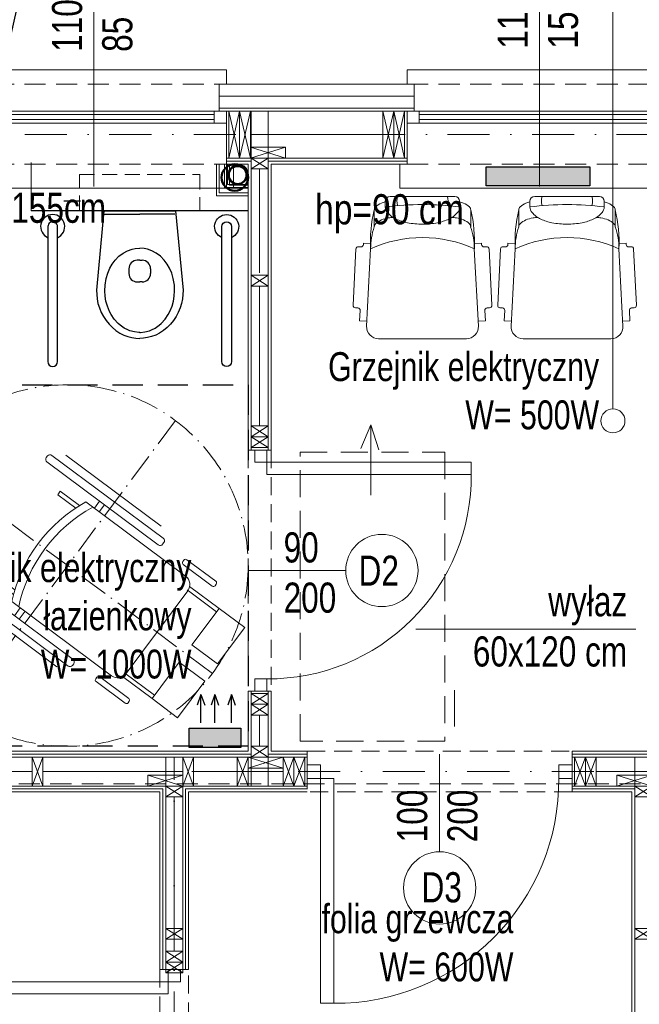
# Model space of a CAD drawing. Header units: inches. Extents: x 57112 to 98566, y -51777 to -16564.
# Tile 82 of 138: x 76090 to 76347, y -20567 to -20159. Entities that reach past the tile are written whole.
import ezdxf
from ezdxf import colors
from ezdxf.entities.mleader import LeaderData, LeaderLine
from ezdxf.lldxf.tags import DXFTag
from ezdxf.math import Vec2, Vec3

# ---------------------------------------------------------------- set-up
doc = ezdxf.new("R2010")
doc.units = ezdxf.units.IN
doc.header["$MEASUREMENT"] = 0
for name, pattern in [('ACAD_ISO10W100', [18.5, 12, -3, 0.5, -3]), ('DASHDOT', [1, 0.5, -0.25, 0, -0.25]), ('HIDDEN', [0.375, 0.25, -0.125])]:
    doc.linetypes.add(name, pattern=pattern)
doc.layers.get('0').update_dxf_attribs({"color": 251, "lineweight": 0})
for name, color, linetype, lineweight in [('# 01 WODA SREDNICE', 184, 'Continuous', 0), ('## 02 KS PION', 3, 'Continuous', 30), ('## 05 PODGRZEWACZ', 1, 'SOLID', 30), ('A10-łazienka', 250, 'Continuous', 0), ('A8-opisy pomieszczeń', 250, 'Continuous', 0), ('p-- ocieplenie-w.zew', 251, 'Continuous', 0), ('p--dach', 251, 'Continuous', 30), ('p--drzwi', 251, 'Continuous', 0), ('p--konst-słupy', 251, 'Continuous', 0), ('p--meble wyp.', 251, 'Continuous', 0), ('p--ocieplenie w.wew.', 251, 'Continuous', 0), ('p--okna', 251, 'Continuous', 0), ('p--opis drzwi', 252, 'Continuous', 0), ('p--opis okna', 251, 'Continuous', 0), ('p--opisy dodatkowe', 251, 'Continuous', 0), ('p--osie konstr', 250, 'DASHDOT', 15), ('p--podciąg', 251, 'Continuous', 0), ('p--płyta GK', 251, 'Continuous', 0), ('p--wyłaz', 251, 'Continuous', 0), ('p--łazienka NP', 250, 'Continuous', 25), ('p--ściana szkielet', 251, 'Continuous', 0)]:
    doc.layers.add(name, color=color, linetype=linetype, lineweight=lineweight)
doc.layers.add('## 01 WODA ARMATURA', color=6, linetype='Continuous')
doc.layers.add('## 04 grzejniki opis', color=92, linetype='Continuous')
doc.styles.add('1-100', font='arial.ttf', dxfattribs={"width": 0.75, "height": 18})
doc.styles.add('1-50', font='arial.ttf', dxfattribs={"width": 0.75, "height": 12.5})
doc.styles.get("Standard").update_dxf_attribs({"font": 'arial.ttf', "width": 0.75})
doc.styles.add('STYL-1', font='arial.ttf', dxfattribs={"width": 0.75})
doc.linetypes.add('BATTING', pattern='A,0.0001,-0.1,[134,ltypeshp.shx,S=0.1,R=0,X=-0.1,Y=0],-0.2,[134,ltypeshp.shx,S=0.1,R=180,X=0.1,Y=0],-0.1', length=0.4001)
tags = doc.linetypes.add('SOLID', pattern=[10, 10, 0]).pattern_tags.tags
tags[6:7] = [DXFTag(74, 4), DXFTag(75, 0), DXFTag(340, '0'), DXFTag(46, 0.0), DXFTag(50, 0.0), DXFTag(44, 0.0), DXFTag(45, 0.0)]
tags[4:5] = [DXFTag(74, 4), DXFTag(75, 0), DXFTag(340, '0'), DXFTag(46, 0.0), DXFTag(50, 0.0), DXFTag(44, 0.0), DXFTag(45, 0.0)]

# ---------------------------------------------------------------- blocks, each defined once
blk = doc.blocks.new('znak-niepeł.')
at = {"linetype": 'ACAD_ISO10W100'}
for p, q in [((-44.78, 60.17), (44.78, -60.17)), ((-60.11, -44.74), (60.22, 44.82))]:
    blk.add_line(p, q, dxfattribs=at)
for p, q in [((6.52, 45.77), (-39.7, 11.37)), ((0.79, 45.85), (-38.86, 16.34)), ((8.84, 44.81), (8.33, 45.5)), ((-37.65, 8.61), (8.58, 43.01)), ((-4.98, 24.9), (3.02, 30.85)), ((4.08, 29.42), (-3.37, 23.87)), ((3.02, 30.85), (4.08, 29.42)), ((-7.61, 26.43), (-49, -4.38)), ((-15.26, 25.27), (-13.09, 22.35)), ((-13.28, 26.74), (-11.11, 23.83)), ((-39.96, 9.56), (-39.45, 8.87)), ((-49.51, 2.46), (-61.55, -6.5)), ((-60.06, -8.5), (-48.02, 0.46)), ((-47.85, 1.66), (-48.31, 2.28)), ((-61.72, -7.7), (-61.26, -8.32)), ((43.94, -4.5), (-2.29, -38.9)), ((-0.23, -41.66), (45.99, -7.26)), ((29.35, -4.53), (21.9, -10.08)), ((22.42, -11.92), (30.42, -5.96)), ((30.42, -5.96), (29.35, -4.53)), ((46.26, -5.46), (45.74, -4.77)), ((-62.91, -17.73), (-50.66, -8.62)), ((-61.88, -19.11), (-49.64, -10)), ((-49.89, -10.39), (-24.28, -44.8)), ((-18.26, -45.68), (23.13, -14.88)), ((44.14, -12.41), (4.49, -41.92)), ((-73.54, -25.65), (-62.91, -17.73)), ((-62.91, -17.73), (-51.63, -32.88)), ((17.65, -18.95), (20.1, -22.24)), ((19.63, -17.48), (22.08, -20.77)), ((-62.26, -40.8), (-73.54, -25.65)), ((-51.63, -32.88), (-62.26, -40.8)), ((-46.32, -40.01), (-56.96, -47.93)), ((-35.05, -55.17), (-46.32, -40.01)), ((-2.55, -40.71), (-2.04, -41.4)), ((-36.07, -53.79), (-23.83, -44.68)), ((-56.96, -47.93), (-45.68, -63.08)), ((-35.05, -55.17), (-22.8, -46.05)), ((-25.39, -55.09), (-13.35, -46.13)), ((-11.86, -48.13), (-23.9, -57.09)), ((-12.15, -46.31), (-11.68, -46.93)), ((-45.68, -63.08), (-35.05, -55.17)), ((-25.1, -56.91), (-25.56, -56.29))]:
    blk.add_line(p, q)
blk.add_circle((0.05, 0.04), 75, dxfattribs=at)
for centre, radius, start, end in [((7.29, 44.73), 1.29, 36.657, 126.657), ((7.81, 44.04), 1.29, 306.657, 36.657), ((-37.44, -27.86), 61.95, 12.0996, 61.2145), ((-40.29, -29.99), 61.95, 12.0996, 61.2145), ((-38.93, 10.33), 1.29, 126.657, 216.657), ((-38.42, 9.64), 1.29, 216.657, 306.657), ((-49, 1.77), 0.86, 36.657, 126.657), ((-48.54, 1.15), 0.86, 306.657, 36.657), ((-61.03, -7.19), 0.86, 126.657, 216.657), ((-46.44, -7.83), 4.3, 126.657, 216.657), ((44.71, -5.54), 1.29, 36.657, 126.657), ((45.22, -6.23), 1.29, 306.657, 36.657), ((-60.57, -7.81), 0.86, 216.657, 306.657), ((-1.52, -39.94), 1.29, 126.657, 216.657), ((-20.83, -42.23), 4.3, 216.657, 306.657), ((-1, -40.63), 1.29, 216.657, 306.657), ((-12.84, -46.82), 0.86, 36.657, 126.657), ((-12.37, -47.44), 0.86, 306.657, 36.657), ((-24.87, -55.78), 0.86, 126.657, 216.657), ((-24.41, -56.4), 0.86, 216.657, 306.657)]:
    blk.add_arc(centre, radius, start, end)
blk = doc.blocks.new('sedes')
for p, q in [((0, 0.1491), (0.33, 0.18)), ((0.33, 0.18), (0.3664, 0.177)), ((0.3664, 0.177), (0.385, 0.1731)), ((0.385, 0.1731), (0.4036, 0.1674)), ((0.4036, 0.1674), (0.4218, 0.1599)), ((0, -0.1495), (0, 0.1495)), ((0.015, 0.1462), (0.015, 0)), ((0.2384, 0.1236), (0.2219, 0.1141)), ((0.2598, 0.1328), (0.2384, 0.1236)), ((0.2815, 0.1393), (0.2598, 0.1328)), ((0.3097, 0.144), (0.2815, 0.1393)), ((0.332, 0.145), (0.3097, 0.144)), ((0.3544, 0.1436), (0.332, 0.145)), ((0.3755, 0.14), (0.3544, 0.1436)), ((0.3961, 0.1343), (0.3755, 0.14)), ((0.4178, 0.1254), (0.3961, 0.1343)), ((0.4309, 0.1185), (0.4178, 0.1254)), ((0.4218, 0.1599), (0.4394, 0.1507)), ((0.4394, 0.1507), (0.456, 0.1397)), ((0.456, 0.1397), (0.4714, 0.1273)), ((0.4714, 0.1273), (0.4853, 0.1135)), ((0.189, 0.086), (0.1759, 0.0688)), ((0.205, 0.1016), (0.189, 0.086)), ((0.2219, 0.1141), (0.205, 0.1016)), ((0.4501, 0.1055), (0.4309, 0.1185)), ((0.4682, 0.089), (0.4501, 0.1055)), ((0.4756, 0.0805), (0.4682, 0.089)), ((0.4853, 0.1135), (0.4974, 0.0985)), ((0.4974, 0.0985), (0.5076, 0.0827)), ((0.5076, 0.0827), (0.5159, 0.0663)), ((0.1659, 0.0504), (0.1593, 0.0318)), ((0.1759, 0.0688), (0.1659, 0.0504)), ((0.2408, 0.045), (0.2604, 0.045)), ((0.4871, 0.0639), (0.4756, 0.0805)), ((0.4944, 0.0496), (0.4871, 0.0639)), ((0.4981, 0.0404), (0.4944, 0.0496)), ((0.5159, 0.0663), (0.5223, 0.0495)), ((0.5223, 0.0495), (0.5266, 0.0328)), ((0.1564, 0.0184), (0.155, 0)), ((0.1593, 0.0318), (0.1564, 0.0184)), ((0.2058, 0), (0.2058, 0.01)), ((0.2954, 0.01), (0.2954, 0)), ((0.503, 0.0217), (0.4981, 0.0404)), ((0.5049, 0.0034), (0.503, 0.0217)), ((0.505, 0), (0.5049, 0.0034)), ((0.5266, 0.0328), (0.5292, 0.0162)), ((0.5292, 0.0162), (0.53, 0)), ((0.015, -0.1462), (0.015, 0)), ((0.1564, -0.0184), (0.155, 0)), ((0.1593, -0.0318), (0.1564, -0.0184)), ((0.1659, -0.0504), (0.1593, -0.0318)), ((0.2058, 0), (0.2058, -0.01)), ((0.2954, -0.01), (0.2954, 0)), ((0.4981, -0.0404), (0.4944, -0.0496)), ((0.503, -0.0217), (0.4981, -0.0404)), ((0.5049, -0.0034), (0.503, -0.0217)), ((0.505, 0), (0.5049, -0.0034)), ((0.5223, -0.0495), (0.5266, -0.0328)), ((0.5266, -0.0328), (0.5292, -0.0162)), ((0.5292, -0.0162), (0.53, 0)), ((0.1759, -0.0688), (0.1659, -0.0504)), ((0.189, -0.086), (0.1759, -0.0688)), ((0.2408, -0.045), (0.2604, -0.045)), ((0.4756, -0.0805), (0.4682, -0.089)), ((0.4871, -0.0639), (0.4756, -0.0805)), ((0.4944, -0.0496), (0.4871, -0.0639)), ((0.5076, -0.0827), (0.5159, -0.0663)), ((0.5159, -0.0663), (0.5223, -0.0495)), ((0.205, -0.1016), (0.189, -0.086)), ((0.2219, -0.1141), (0.205, -0.1016)), ((0.2384, -0.1236), (0.2219, -0.1141)), ((0.4309, -0.1185), (0.4178, -0.1254)), ((0.4501, -0.1055), (0.4309, -0.1185)), ((0.4682, -0.089), (0.4501, -0.1055)), ((0.4714, -0.1273), (0.4853, -0.1135)), ((0.4853, -0.1135), (0.4974, -0.0985)), ((0.4974, -0.0985), (0.5076, -0.0827)), ((0, -0.1491), (0.33, -0.18)), ((0.2598, -0.1328), (0.2384, -0.1236)), ((0.2815, -0.1393), (0.2598, -0.1328)), ((0.3097, -0.144), (0.2815, -0.1393)), ((0.332, -0.145), (0.3097, -0.144)), ((0.3544, -0.1436), (0.332, -0.145)), ((0.3755, -0.14), (0.3544, -0.1436)), ((0.3961, -0.1343), (0.3755, -0.14)), ((0.4178, -0.1254), (0.3961, -0.1343)), ((0.4036, -0.1674), (0.4218, -0.1599)), ((0.4218, -0.1599), (0.4394, -0.1507)), ((0.4394, -0.1507), (0.456, -0.1397)), ((0.456, -0.1397), (0.4714, -0.1273)), ((0.33, -0.18), (0.3664, -0.177)), ((0.3664, -0.177), (0.385, -0.1731)), ((0.385, -0.1731), (0.4036, -0.1674))]:
    blk.add_line(p, q)
for centre, start, end in [((0.2408, 0.01), 90, 180), ((0.2604, 0.01), 0, 90), ((0.2408, -0.01), 180, 270), ((0.2604, -0.01), 270, 0)]:
    blk.add_arc(centre, 0.035, start, end)
blk = doc.blocks.new('drzwi-90-100')
for p, q in [((10.1, 87.38), (5.05, 87.38)), ((5.05, 87.38), (5.05, 2.53)), ((10.1, 2.53), (10.1, 87.38)), ((5.05, 2.53), (0, 2.53)), ((0, 2.53), (0, -2.53)), ((5.05, -2.53), (5.05, 2.53)), ((5.05, 2.53), (10.1, 2.53)), ((100, 2.53), (94.95, 2.53)), ((94.95, 2.53), (94.95, -2.53)), ((100, -2.53), (100, 2.53)), ((0, -2.53), (5.05, -2.53)), ((94.95, -2.53), (100, -2.53))]:
    blk.add_line(p, q)
blk.add_arc((10.8, 3.23), 84.15, 359.5233, 90.4767)
blk = doc.blocks.new('strzałka')
for q in [(-19.45, 4.13), (0, 0), (-18.87, -3.25)]:
    blk.add_line((-29.28, 0), q)
blk = doc.blocks.new('okno-110-33.15')
at = {"linetype": 'Continuous', "ltscale": 35}
for p, q in [((0, 39.15), (110, 39.15)), ((-3, -10), (113, -10))]:
    blk.add_line(p, q, dxfattribs=at)
for p, q in [((0, 39.15), (0, 33.15)), ((110, 33.15), (110, 39.15)), ((3, 33.15), (3, 21.95)), ((107, 21.95), (107, 33.15)), ((5, 21.95), (0, 21.95)), ((0, 21.95), (0, 16.95)), ((0, 21.95), (0, 0)), ((105, 21.95), (5, 21.95)), ((5, 16.95), (5, 21.95)), ((5, 20.61), (105, 20.61)), ((110, 21.95), (105, 21.95)), ((105, 21.95), (105, 16.95)), ((110, 0), (110, 21.95)), ((110, 16.95), (110, 21.95)), ((0, 16.95), (5, 16.95)), ((5, 18.45), (105, 18.45)), ((5, 16.95), (105, 16.95)), ((105, 16.95), (110, 16.95)), ((-3, 0), (-3, -10)), ((0, 0), (-3, 0)), ((110, 0), (113, 0)), ((113, 0), (113, -10))]:
    blk.add_line(p, q)
at = {"linetype": 'HIDDEN', "ltscale": 35}
for p, q in [((0, 33.15), (110, 33.15)), ((0, 0), (110, 0))]:
    blk.add_line(p, q, dxfattribs=at)
blk = doc.blocks.new('sof11_r')
for p, q in [((20.87, 36.93), (20.93, 35.93)), ((45.17, 39.11), (21.82, 37.98)), ((46.23, 38.16), (46.28, 37.16)), ((19.98, 34.88), (19.38, 34.85)), ((19.38, 34.85), (19.53, 31.85)), ((53.8, 33.56), (21.8, 31.85)), ((51.6, 36.44), (47.33, 36.22)), ((51.6, 36.44), (51.76, 33.45)), ((12.61, 30.34), (5.61, 30.34)), ((2, 25.76), (4.37, 25.76)), ((59.07, -7.89), (59.07, 28.56)), ((0, 23.76), (0, -3.09)), ((2, -5.09), (4.37, -5.09)), ((12.61, -9.66), (5.61, -9.66)), ((19.38, -14.18), (19.53, -11.18)), ((53.8, -12.88), (21.8, -11.18)), ((19.98, -14.21), (19.38, -14.18)), ((20.87, -16.26), (20.93, -15.26)), ((51.6, -15.77), (47.33, -15.54)), ((51.6, -15.77), (51.76, -12.78)), ((45.17, -18.43), (21.82, -17.31)), ((46.23, -17.49), (46.28, -16.49))]:
    blk.add_line(p, q)
for points in [[(2.23, 25.76, -0.030204), (2.78, 27.41, -0.097163), (4.32, 29.79, -0.203453), (5.61, 30.34, -0.203453)], [(8.71, 22.55, -0.01879), (8.95, 24.41, -0.054131), (9.78, 27.41, -0.097163), (11.32, 29.79, -0.203453), (12.61, 30.34, -0.203453)], [(4.37, -5.09, 0.184283), (6.75, -4.18, 0.102242), (9.43, -0.57, 0.061197), (10.93, 4.08, 0.047488), (11.52, 10.34, 0.047488), (10.93, 16.59, 0.061197), (9.43, 21.24, 0.102242), (6.75, 24.85, 0.184283), (4.37, 25.76, 0.184283)], [(8.71, -1.88, 0.01879), (8.95, -3.74, 0.054131), (9.78, -6.74, 0.097163), (11.32, -9.12, 0.203453), (12.61, -9.66, 0.203453)], [(2.23, -5.09, 0.030204), (2.78, -6.74, 0.097163), (4.32, -9.12, 0.203453), (5.61, -9.66, 0.203453)]]:
    blk.add_lwpolyline(points, format="xyb")
for centre, radius, start, end in [((21.87, 36.99), 1, 93.0448, 183.0448), ((45.23, 38.11), 1, 3.0448, 93.0448), ((47.28, 37.21), 1, 183.0448, 273.0448), ((19.93, 35.88), 1, 273.0448, 3.0448), ((54.07, 28.56), 5, 0, 93.0448), ((18.77, -22.91), 54.85, 86.8308, 103.8805), ((21.41, 5.61), 26.24, 89.1562, 109.5996), ((68.33, 10.34), 51.27, 155.1826, 204.8174), ((2, 23.76), 2, 90, 180), ((122.88, 10.34), 119.5, 172.5855, 187.4145), ((1.91, 14.05), 6.89, 73.9141, 106.0859), ((1.91, 6.62), 6.89, 253.9141, 286.0859), ((2, -3.09), 2, 180, 270), ((54.07, -7.89), 5, 266.9552, 0), ((18.77, 43.58), 54.85, 256.1195, 273.1692), ((21.41, 15.06), 26.24, 250.4004, 270.8438), ((19.93, -15.21), 1, 356.9552, 86.9552), ((21.87, -16.31), 1, 176.9552, 266.9552), ((47.28, -16.54), 1, 86.9552, 176.9552), ((45.23, -17.44), 1, 266.9552, 356.9552)]:
    blk.add_arc(centre, radius, start, end)
blk = doc.blocks.new('ukł.słupów-1K')
for p, q in [((230.6, 538.6), (226.1, 558.1)), ((226.1, 538.6), (230.6, 558.1)), ((235.1, 538.6), (230.6, 558.1)), ((230.6, 538.6), (235.1, 558.1)), ((294.6, 538.6), (290.1, 558.1)), ((290.1, 538.6), (294.6, 558.1)), ((299.1, 538.6), (294.6, 558.1)), ((294.6, 538.6), (299.1, 558.1)), ((235.1, 538.6), (249.6, 543.1)), ((235.1, 543.1), (249.6, 538.6)), ((235.4, 534.1), (242.4, 538.6)), ((235.4, 538.6), (242.4, 534.1)), ((235.4, 485.5), (242.4, 490)), ((235.4, 490), (242.4, 485.5)), ((235.4, 423), (242.4, 427.5)), ((235.4, 427.5), (242.4, 423)), ((235.4, 418.5), (242.4, 423)), ((235.4, 423), (242.4, 418.5)), ((235.4, 312), (242.4, 316.5)), ((235.4, 316.5), (242.4, 312)), ((235.4, 307.5), (242.4, 312)), ((235.4, 312), (242.4, 307.5)), ((235.4, 290.05), (242.4, 294.55)), ((235.4, 294.55), (242.4, 290.05)), ((144.5, 290.05), (149, 278.05)), ((149, 290.05), (144.5, 278.05)), ((207, 290.05), (211.5, 278.05)), ((211.5, 290.05), (207, 278.05)), ((229.65, 290.05), (234.15, 278.05)), ((234.15, 290.05), (229.65, 278.05)), ((234.15, 285.55), (248.65, 290.05)), ((234.15, 290.05), (248.65, 285.55)), ((248.65, 290.05), (253.15, 278.05)), ((253.15, 290.05), (248.65, 278.05)), ((253.15, 290.05), (257.65, 278.05)), ((257.65, 290.05), (253.15, 278.05)), ((369.65, 290.05), (374.15, 278.05)), ((374.15, 290.05), (369.65, 278.05)), ((374.15, 290.05), (378.65, 278.05)), ((378.65, 290.05), (374.15, 278.05)), ((192.5, 278.05), (207, 282.55)), ((192.5, 282.55), (207, 278.05)), ((387.2, 278.05), (401.7, 282.55)), ((387.2, 282.55), (401.7, 278.05)), ((200, 273.55), (207, 278.05)), ((200, 278.05), (207, 273.55)), ((394.7, 273.55), (401.7, 278.05)), ((394.7, 278.05), (401.7, 273.55)), ((200, 214.5), (207, 219)), ((200, 219), (207, 214.5)), ((394.7, 214.5), (401.7, 219)), ((394.7, 219), (401.7, 214.5)), ((200, 205), (207, 209.5)), ((200, 209.5), (207, 205)), ((200, 200.5), (207, 205)), ((200, 205), (207, 200.5))]:
    blk.add_line(p, q)
at = {"ltscale": 35}
for p, q in [((242.4, 418.5), (235.4, 418.5)), ((242.4, 316.5), (235.4, 316.5)), ((257.65, 278.05), (257.65, 290.05)), ((369.65, 278.05), (369.65, 290.05)), ((207, 278.01), (200, 278.01)), ((207, 200.5), (200, 200.5))]:
    blk.add_line(p, q, dxfattribs=at)
for points in [[(226.1, 538.6), (226.1, 558.1)], [(299.1, 538.6), (299.1, 558.1), (299.17, 558.1)]]:
    blk.add_lwpolyline(points, dxfattribs=at)
for points in [[(226.1, 538.6), (226.1, 558.1), (230.6, 558.1), (230.6, 538.6)], [(230.6, 538.6), (230.6, 558.1), (235.1, 558.1), (235.1, 538.6)], [(290.1, 538.6), (290.1, 558.1), (294.6, 558.1), (294.6, 538.6)], [(294.6, 538.6), (294.6, 558.1), (299.1, 558.1), (299.1, 538.6)], [(235.1, 543.1), (249.6, 543.1), (249.6, 538.6), (235.1, 538.6)], [(235.4, 538.6), (242.4, 538.6), (242.4, 534.1), (235.4, 534.1)], [(235.4, 490), (242.4, 490), (242.4, 485.5), (235.4, 485.5)], [(235.4, 427.5), (242.4, 427.5), (242.4, 423), (235.4, 423)], [(235.4, 423), (242.4, 423), (242.4, 418.5), (235.4, 418.5)], [(235.4, 316.5), (242.4, 316.5), (242.4, 312), (235.4, 312)], [(235.4, 312), (242.4, 312), (242.4, 307.5), (235.4, 307.5)], [(235.4, 294.55), (242.4, 294.55), (242.4, 290.05), (235.4, 290.05)], [(149, 290.05), (149, 278.05), (144.5, 278.05), (144.5, 290.05)], [(211.5, 290.05), (211.5, 278.05), (207, 278.05), (207, 290.05)], [(234.15, 290.05), (234.15, 278.05), (229.65, 278.05), (229.65, 290.05)], [(234.15, 290.05), (248.65, 290.05), (248.65, 285.55), (234.15, 285.55)], [(253.15, 290.05), (253.15, 278.05), (248.65, 278.05), (248.65, 290.05)], [(257.65, 290.05), (257.65, 278.05), (253.15, 278.05), (253.15, 290.05)], [(374.15, 290.05), (374.15, 278.05), (369.65, 278.05), (369.65, 290.05)], [(378.65, 290.05), (378.65, 278.05), (374.15, 278.05), (374.15, 290.05)], [(192.5, 282.55), (207, 282.55), (207, 278.05), (192.5, 278.05)], [(387.2, 282.55), (401.7, 282.55), (401.7, 278.05), (387.2, 278.05)], [(200, 278.05), (207, 278.05), (207, 273.55), (200, 273.55)], [(394.7, 278.05), (401.7, 278.05), (401.7, 273.55), (394.7, 273.55)], [(200, 219), (207, 219), (207, 214.5), (200, 214.5)], [(394.7, 219), (401.7, 219), (401.7, 214.5), (394.7, 214.5)], [(200, 209.5), (207, 209.5), (207, 205), (200, 205)], [(200, 205), (207, 205), (207, 200.5), (200, 200.5)]]:
    blk.add_lwpolyline(points, close=True)
blk = doc.blocks.new('uchwyt stojący')
at = {"linetype": 'Continuous', "ltscale": 12}
for points in [[(58, 2), (2, 2)], [(2, -2), (58, -2)]]:
    blk.add_lwpolyline(points, dxfattribs=at)
for centre, radius, start, end in [((58, 0), 5, 203.5782, 156.4218), ((2, 0), 2, 90, 270), ((58, 0), 2, 270, 90)]:
    blk.add_arc(centre, radius, start, end, dxfattribs=at)

msp = doc.modelspace()

# ---------------------------------------------------------------- linework, layer by layer
at = {"layer": '# 01 WODA SREDNICE', "linetype": 'Continuous'}
for p, q in [((76171.258, -20231.783, 151.8), (76184.458, -20231.783, 151.8)), ((76270.111, -20451.894, 159.745), (76270.111, -20436.894, 159.745))]:
    msp.add_line(p, q, dxfattribs=at)
at = {"layer": '# 01 WODA SREDNICE', "linetype": 'Continuous', "elevation": 151.8}
for points in [[(76171.258, -20218.583), (76171.258, -20231.783)], [(76174.708, -20218.583), (76174.708, -20228.333), (76184.458, -20228.333)]]:
    msp.add_lwpolyline(points, dxfattribs=at)
for points in [[(76172.458, -20230.583), (76184.458, -20230.583), (76184.458, -20218.583), (76172.458, -20218.583)], [(76175.958, -20227.083), (76184.458, -20227.083), (76184.458, -20218.583), (76175.958, -20218.583)]]:
    msp.add_lwpolyline(points, close=True, dxfattribs=at)
at = {"layer": '## 01 WODA ARMATURA', "linetype": 'Continuous'}
msp.add_line((76107.893, -20233.861, 151.8), (76114.874, -20233.849, 151.8), dxfattribs=at)
at = {"layer": '## 02 KS PION', "color": 3, "lineweight": 50}
for centre, radius in [((76178.919, -20224.154, 151.8), 5.5), ((76180.084, -20223.147, 151.8), 3.75)]:
    msp.add_circle(centre, radius, dxfattribs=at)
at = {"layer": '## 04 grzejniki opis', "color": 116, "linetype": 'Continuous', "true_color": 0x136734}
for p, q in [((76164.864, -20438.658), (76163.303, -20443.066)), ((76164.864, -20450.412), (76164.864, -20438.658)), ((76164.864, -20438.658), (76166.425, -20443.066)), ((76170.649, -20438.658), (76169.088, -20443.066)), ((76170.649, -20450.412), (76170.649, -20438.658)), ((76170.649, -20438.658), (76172.21, -20443.066)), ((76177.536, -20438.658), (76175.975, -20443.066)), ((76177.536, -20450.412), (76177.536, -20438.658)), ((76177.536, -20438.658), (76179.097, -20443.066))]:
    msp.add_line(p, q, dxfattribs=at)
at = {"layer": '## 04 grzejniki opis', "elevation": 151.8}
for points in [[(76326.328, -20219.672), (76326.328, -20227.672), (76283.203, -20227.672), (76283.203, -20219.672)], [(76181.477, -20452.623), (76181.477, -20460.623), (76159.914, -20460.623), (76159.914, -20452.623)]]:
    msp.add_lwpolyline(points, close=True, dxfattribs=at)
at = {"layer": '## 04 grzejniki opis', "color": 116, "linetype": 'Continuous', "true_color": 0x136734, "extrusion": (0, 0, -1)}
for points in [[(-76283.203, -20219.672, -151.8), (-76326.328, -20227.672, -151.8), (-76326.328, -20219.672, -151.8)], [(-76326.328, -20227.672, -151.8), (-76283.203, -20219.672, -151.8), (-76283.301, -20227.672, -151.8)], [(-76159.914, -20452.623, -151.8), (-76181.477, -20460.623, -151.8), (-76181.477, -20452.623, -151.8)], [(-76181.477, -20460.623, -151.8), (-76159.914, -20452.623, -151.8), (-76159.914, -20460.623, -151.8)]]:
    msp.add_solid(points, dxfattribs=at)
at = {"linetype": 'HIDDEN', "lineweight": 25, "ltscale": 50, "elevation": 151.8}
msp.add_lwpolyline([(76184.458, -20460.173), (76034.458, -20460.173), (76034.458, -20310.173), (76184.458, -20310.173)], close=True, dxfattribs=at)
at = {"linetype": 'Continuous', "lineweight": 5}
msp.add_circle((76180.415, -20222.675, 151.8), 4, dxfattribs=at)
at = {"layer": 'A10-łazienka'}
msp.add_line((76094.448, -20237.933, 151.8), (76094.458, -20217.933, 151.8), dxfattribs=at)
at = {"layer": 'A10-łazienka', "linetype": 'HIDDEN', "ltscale": 25, "elevation": 151.8}
msp.add_lwpolyline([(76164.448, -20237.933), (76114.448, -20237.933), (76114.458, -20222.933), (76164.458, -20222.933)], close=True, dxfattribs=at)
at = {"layer": 'A8-opisy pomieszczeń'}
msp.add_line((76335.88, -20089.872, 151.8), (76335.88, -20320.139, 151.8), dxfattribs=at)
msp.add_circle((76335.88, -20325.139, 151.8), 5, dxfattribs=at)
at = {"layer": 'p-- ocieplenie-w.zew', "linetype": 'BATTING', "ltscale": 3}
msp.add_line((76253.408, -20190.433, 151.8), (76172.408, -20190.433, 151.8), dxfattribs=at)
at = {"layer": 'p--dach', "linetype": 'HIDDEN', "lineweight": 20, "ltscale": 35}
msp.add_line((76990.468, -20475.683, 151.8), (75870.248, -20475.683, 151.8), dxfattribs=at)
at = {"layer": 'p--ocieplenie w.wew.', "linetype": 'BATTING', "ltscale": 3}
for p, q in [((76185.708, -20206.383, 151.8), (76240.408, -20206.383, 151.8)), ((76189.208, -20220.633, 151.8), (76189.208, -20263.727, 151.8)), ((76189.208, -20269.233, 151.8), (76189.208, -20327.233, 151.8)), ((76189.208, -20460.183, 151.8), (76189.208, -20447.233, 151.8)), ((76036.808, -20470.683, 151.8), (76094.808, -20470.683, 151.8)), ((76099.308, -20470.683, 151.8), (76157.308, -20470.683, 151.8)), ((76161.808, -20470.683, 151.8), (76179.958, -20470.683, 151.8)), ((76198.958, -20470.683, 151.8), (76184.458, -20470.683, 151.8)), ((76328.958, -20470.683, 151.8), (76352.008, -20470.683, 151.8)), ((76153.808, -20481.183, 151.8), (76153.808, -20535.733, 151.8)), ((76153.808, -20540.233, 151.8), (76153.808, -20545.233, 151.8))]:
    msp.add_line(p, q, dxfattribs=at)
at = {"layer": 'p--opis drzwi', "lineweight": 0}
for p, q in [((76184.458, -20387.233, 151.8), (76224.976, -20387.233, 151.8)), ((76263.958, -20463.433, 151.8), (76263.958, -20503.951, 151.8))]:
    msp.add_line(p, q, dxfattribs=at)
for centre in [(76239.976, -20387.233, 151.8), (76263.958, -20518.951, 151.8)]:
    msp.add_circle(centre, 15, dxfattribs=at)
at = {"layer": 'p--opis okna'}
for p, q in [((76120.408, -20147.471, 151.8), (76120.408, -20227.933, 151.8)), ((76120.408, -20147.471, 151.8), (76120.408, -20217.933, 151.8)), ((76305.408, -20146.221, 151.8), (76305.408, -20227.933, 151.8)), ((76305.408, -20147.471, 151.8), (76305.408, -20217.933, 151.8))]:
    msp.add_line(p, q, dxfattribs=at)
at = {"layer": 'p--opisy dodatkowe'}
msp.add_line((76345.411, -20411.634, 151.8), (76254.01, -20411.634, 151.8), dxfattribs=at)
at = {"layer": 'p--osie konstr', "linetype": 'DASHDOT', "ltscale": 35}
for p, q in [((76951.608, -20206.383, 151.8), (75895.108, -20206.383, 151.8)), ((76153.808, -20684.733, 151.8), (76153.808, -20464.683, 151.8)), ((76994.906, -20470.683, 151.8), (75910.714, -20470.683, 151.8))]:
    msp.add_line(p, q, dxfattribs=at)
at = {"layer": 'p--podciąg', "linetype": 'HIDDEN', "ltscale": 30}
for p, q in [((76184.458, -20337.233, 151.8), (76184.458, -20437.233, 151.8)), ((76193.958, -20337.233, 151.8), (76193.958, -20437.233, 151.8)), ((76208.958, -20462.233, 151.8), (76318.958, -20462.233, 151.8)), ((76318.958, -20479.133, 151.8), (76208.958, -20479.133, 151.8)), ((76147.858, -20552.783, 151.8), (76147.858, -20652.783, 151.8)), ((76159.758, -20652.783, 151.8), (76159.758, -20552.783, 151.8))]:
    msp.add_line(p, q, dxfattribs=at)
at = {"layer": 'p--płyta GK', "ltscale": 35}
for p, q in [((76185.708, -20217.333, 151.8), (76175.408, -20217.333, 151.8)), ((76184.458, -20218.583, 151.8), (76175.408, -20218.583, 151.8)), ((76184.458, -20337.233, 151.8), (76184.458, -20218.583, 151.8)), ((76250.408, -20217.333, 151.8), (76192.708, -20217.333, 151.8)), ((76193.958, -20337.233, 151.8), (76193.958, -20218.583, 151.8)), ((76250.408, -20218.583, 151.8), (76193.958, -20218.583, 151.8)), ((76184.458, -20462.233, 151.8), (76184.458, -20437.233, 151.8)), ((76193.958, -20462.233, 151.8), (76193.958, -20437.233, 151.8)), ((76185.708, -20463.483, 151.8), (75971.008, -20463.483, 151.8)), ((76184.458, -20462.233, 151.8), (75972.258, -20462.233, 151.8)), ((76208.958, -20463.483, 151.8), (76192.708, -20463.483, 151.8)), ((76208.958, -20462.233, 151.8), (76193.958, -20462.233, 151.8)), ((76318.958, -20462.233, 151.8), (76442.458, -20462.233, 151.8)), ((76318.958, -20463.483, 151.8), (76443.708, -20463.483, 151.8)), ((76149.108, -20477.883, 151.8), (75971.008, -20477.883, 151.8)), ((76147.858, -20479.133, 151.8), (75972.258, -20479.133, 151.8)), ((76147.858, -20552.783, 151.8), (76147.858, -20479.133, 151.8)), ((76149.108, -20552.783, 151.8), (76149.108, -20477.883, 151.8)), ((76208.958, -20477.883, 151.8), (76158.508, -20477.883, 151.8)), ((76158.508, -20552.783, 151.8), (76158.508, -20477.883, 151.8)), ((76208.958, -20479.133, 151.8), (76159.758, -20479.133, 151.8)), ((76159.758, -20552.783, 151.8), (76159.758, -20479.133, 151.8)), ((76318.958, -20477.883, 151.8), (76345.008, -20477.883, 151.8)), ((76318.958, -20479.133, 151.8), (76343.758, -20479.133, 151.8)), ((76343.758, -20662.783, 151.8), (76343.758, -20479.133, 151.8))]:
    msp.add_line(p, q, dxfattribs=at)
at = {"layer": 'p--płyta GK', "ltscale": 35, "elevation": 151.8}
for points in [[(76175.408, -20218.583), (76184.458, -20218.583), (76184.458, -20228.583), (76175.408, -20228.583)], [(76176.658, -20218.583), (76184.458, -20218.583), (76184.458, -20227.333), (76176.658, -20227.333)]]:
    msp.add_lwpolyline(points, close=True, dxfattribs=at)
at = {"layer": 'p--wyłaz', "linetype": 'HIDDEN', "lineweight": 0, "ltscale": 45, "elevation": 151.8}
msp.add_lwpolyline([(76266.051, -20458.101), (76206.051, -20458.101), (76206.051, -20338.101), (76266.051, -20338.101)], close=True, dxfattribs=at)
at = {"layer": 'p--łazienka NP'}
msp.add_line((76184.458, -20237.933, 151.8), (76094.448, -20237.933, 151.8), dxfattribs=at)
at = {"layer": 'p--ściana szkielet', "ltscale": 35}
for p, q in [((76253.408, -20185.433, 151.8), (76172.408, -20185.433, 151.8)), ((76253.408, -20195.433, 151.8), (76172.408, -20195.433, 151.8)), ((76253.408, -20196.633, 151.8), (76172.408, -20196.633, 151.8)), ((76185.708, -20337.233, 151.8), (76185.708, -20196.633, 151.8)), ((76192.708, -20337.233, 151.8), (76192.708, -20196.633, 151.8)), ((76250.408, -20216.133, 151.8), (76175.408, -20216.133, 151.8)), ((76193.958, -20337.233, 151.8), (76184.458, -20337.233, 151.8)), ((76193.958, -20437.233, 151.8), (76184.458, -20437.233, 151.8)), ((76185.708, -20476.683, 151.8), (76185.708, -20437.233, 151.8)), ((76192.708, -20476.683, 151.8), (76192.708, -20437.233, 151.8)), ((76208.958, -20477.933, 151.8), (76208.958, -20462.233, 151.8)), ((76318.958, -20479.133, 151.8), (76318.958, -20462.233, 151.8)), ((76208.958, -20464.683, 151.8), (75950.308, -20464.683, 151.8)), ((76150.308, -20552.783, 151.8), (76150.308, -20464.683, 151.8)), ((76157.308, -20552.783, 151.8), (76157.308, -20464.683, 151.8)), ((76477.958, -20464.683, 151.8), (76318.958, -20464.683, 151.8)), ((76345.008, -20684.733, 151.8), (76345.008, -20464.683, 151.8)), ((76208.958, -20476.683, 151.8), (75950.308, -20476.683, 151.8)), ((76477.958, -20476.683, 151.8), (76318.958, -20476.683, 151.8)), ((76159.758, -20552.783, 151.8), (76147.858, -20552.783, 151.8))]:
    msp.add_line(p, q, dxfattribs=at)
at = {"layer": 'p--ściana szkielet', "elevation": 151.8}
for points in [[(76172.408, -20185.433), (76172.408, -20196.633), (76175.408, -20196.633), (76175.408, -20218.583)], [(76253.408, -20185.433), (76253.408, -20196.633), (76250.408, -20196.633), (76250.408, -20218.583)]]:
    msp.add_lwpolyline(points, dxfattribs=at)
at = {"layer": 'p--ściana szkielet', "ltscale": 35, "elevation": 151.8}
for points in [[(76175.408, -20218.583), (76175.408, -20196.633), (76172.408, -20196.633), (76172.408, -20185.433)], [(76250.408, -20218.583), (76250.408, -20196.633), (76253.408, -20196.633), (76253.408, -20185.433)]]:
    msp.add_lwpolyline(points, dxfattribs=at)

# ---------------------------------------------------------------- block references
at = {"linetype": 'Continuous', "lineweight": 5, "xscale": -1, "rotation": 89.99999999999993}
msp.add_blockref('strzałka', (76235.423, -20356.037, 151.8), dxfattribs=at)
at = {"layer": 'A10-łazienka', "xscale": -1}
msp.add_blockref('znak-niepeł.', (76109.512, -20385.213, 151.8), dxfattribs=at)
at = {"layer": 'p--drzwi', "rotation": 270.0000000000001}
msp.add_blockref('drzwi-90-100', (76189.708, -20337.233, 151.8), dxfattribs=at)
at = {"layer": 'p--drzwi', "xscale": -1.1, "yscale": 1.1, "rotation": 180}
msp.add_blockref('drzwi-90-100', (76208.958, -20470.683, 151.8), dxfattribs=at)
at = {"layer": 'p--drzwi', "xscale": -1}
for rotation in [89.99999999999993, 89.99999999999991]:
    msp.add_blockref('drzwi-90-100', (76153.808, -20552.783, 151.8), dxfattribs=dict(at, rotation=rotation))
at = {"layer": 'p--konst-słupy'}
msp.add_blockref('ukł.słupów-1K', (75950.308, -20754.733, 151.8), dxfattribs=at)
at = {"layer": 'p--meble wyp.', "linetype": 'Continuous', "lineweight": 5, "rotation": 270.0000000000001}
for p in [(76246.494, -20232.002, 151.8), (76306.494, -20232.002, 151.8)]:
    msp.add_blockref('sof11_r', p, dxfattribs=at)
at = {"layer": 'p--okna', "linetype": 'Continuous'}
for p in [(76065.408, -20218.583, 151.8), (76250.408, -20218.583, 151.8)]:
    msp.add_blockref('okno-110-33.15', p, dxfattribs=at)
at = {"layer": 'p--łazienka NP', "xscale": 100, "yscale": 100, "zscale": 100, "rotation": 270.0000000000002}
msp.add_blockref('sedes', (76139.448, -20237.933, 151.8), dxfattribs=at)
at = {"layer": 'p--łazienka NP', "rotation": 89.99999999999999}
msp.add_blockref('uchwyt stojący', (76103.336, -20302.547, 151.8), dxfattribs=at)
at = {"layer": 'p--łazienka NP', "xscale": -1, "rotation": 270}
msp.add_blockref('uchwyt stojący', (76175.56, -20302.547, 151.8), dxfattribs=at)

# ---------------------------------------------------------------- texts
at = {"layer": '## 04 grzejniki opis', "color": 1, "char_height": 12, "attachment_point": 3}
for s, insert in [('Grzejnik elektryczny\\PW= 500W', (76330.143, -20296.642, 151.8)), ('Grzejnik elektryczny\\Płazienkowy\\PW= 1000W', (76160.934, -20380.038, 151.8)), ('folia grzewcza\\PW= 600W', (76294.575, -20525.715))]:
    msp.add_mtext(s, dxfattribs=dict(at, insert=insert))
at = {"layer": 'p--opis drzwi', "lineweight": 0, "insert": (76199.186, -20371.396, 151.8), "char_height": 12.5, "width": 11.15966, "attachment_point": 1}
msp.add_mtext('90\\P200', dxfattribs=at)
at = {"layer": 'p--opis drzwi', "lineweight": 0, "char_height": 12.5, "width": 65.787, "attachment_point": 9, "style": 'STYL-1'}
for s, insert in [('D2', (76247.043, -20393.545, 151.8)), ('D3', (76273.18, -20525.089, 151.8))]:
    msp.add_mtext(s, dxfattribs=dict(at, insert=insert))
at = {"layer": 'p--opis drzwi', "lineweight": 0, "insert": (76279.794, -20478.161, 151.8), "char_height": 12.5, "width": 11.15966, "attachment_point": 9, "rotation": 90}
msp.add_mtext('100\\P200', dxfattribs=at)
at = {"layer": 'p--opis okna', "char_height": 12.5, "width": 45.287, "attachment_point": 7, "rotation": 90, "style": '1-100'}
for s, insert in [('110\\P85', (76136.567, -20172.033, 151.8)), ('\\W0.8;110\\P150', (76321.567, -20170.783, 151.8))]:
    msp.add_mtext(s, dxfattribs=dict(at, insert=insert))
at = {"layer": 'p--opis okna', "char_height": 12.5, "width": 128.63421, "attachment_point": 9, "style": '1-100'}
for s, insert in [('hp=155cm', (76125.469, -20246.734, 151.8)), ('{\\W0.8;hp=90 cm}', (76273.965, -20247.358, 151.8))]:
    msp.add_mtext(s, dxfattribs=dict(at, insert=insert))
at = {"layer": 'p--opisy dodatkowe', "insert": (76341.782, -20393.73, 151.8), "char_height": 12.5, "width": 88.05585, "attachment_point": 3, "style": '1-50'}
msp.add_mtext('wyłaz\\P60x120 cm', dxfattribs=at)

# ---------------------------------------------------------------- leaders
at = {"layer": '## 05 PODGRZEWACZ', "color": 1, "lineweight": 15}
ml = msp.add_multileader_mtext('Standard', dxfattribs=at)
ml.set_content('Podgrzewacz wody użytkowej wiszący 50l\\Pz wbudowanym zaworem mieszającym\\Podpływ z zaworu bezpieczeństwa podłączyć do kanalizacji poprzez syfon', color=256)
ml.set_leader_properties()
ml.build(insert=Vec2(0, 0))
ctx = ml.context
ctx.base_point, ctx.char_height, ctx.plane_origin = Vec3(76238.371, -19924.672, 240.049), 15, Vec3(76356.794, -19186.438, 240.049)
notes = []
notes.append((ctx, [(0, (1, 1, 0), (76140.627, -19924.672, 240.049), (1, 0), 52.872, [(0, [(76013.014, -20486.383, 240.049)], 0, [])])]))
ctx.mtext.insert, ctx.mtext.width, ctx.mtext.flow_direction = Vec3(76195.499, -19914.975, 240.049), 301.81321, 5
for ctx, leaders in notes:
    for number, flags, end, landing, length, lines in leaders:
        leader = LeaderData()
        leader.index, (leader.has_last_leader_line, leader.has_dogleg_vector, leader.attachment_direction) = number, flags
        leader.last_leader_point, leader.dogleg_vector, leader.dogleg_length = Vec3(end), Vec3(landing), length
        for number, points, colour, breaks in lines:
            line = LeaderLine()
            line.index, line.vertices, line.color, line.breaks = number, Vec3.list(points), colors.encode_raw_color(colour), breaks
            leader.lines.append(line)
        ctx.leaders.append(leader)

doc.saveas('drawing.dxf')
